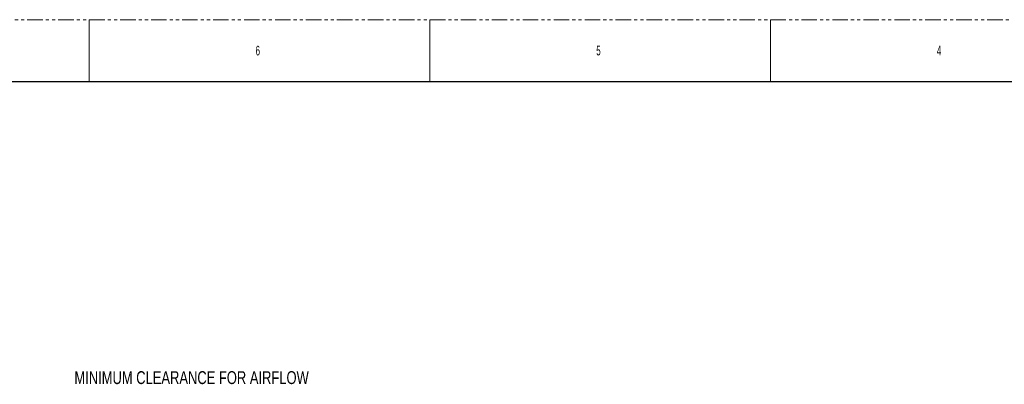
# Model space of a CAD drawing. Header units: millimetres. Extents: x 0 to 1118, y 0 to 864.
# Tile 12 of 156: x 251 to 655, y 714 to 864. Entities that reach past the tile are written whole.
import ezdxf

# ---------------------------------------------------------------- set-up
doc = ezdxf.new("R2010")
doc.units = ezdxf.units.MM
doc.linetypes.add('PHANTOM', pattern=[12.7, 6.35, -1.27, 1.27, -1.27, 1.27, -1.27])
doc.styles.add('SLDTEXTSTYLE0', font='TXT', dxfattribs={"width": 0.6})
doc.styles.add('SLDTEXTSTYLE1', font='TXT', dxfattribs={"width": 0.75})

msp = doc.modelspace()

# ---------------------------------------------------------------- linework, layer by layer
at = {"color": 7, "linetype": 'PHANTOM', "lineweight": 0}
msp.add_line((0, 863.6), (1117.6, 863.6), dxfattribs=at)
at = {"color": 7, "linetype": 'Continuous', "lineweight": 0}
for p, q in [((279.4, 863.6), (279.4, 838.2)), ((419.1, 863.6), (419.1, 838.2)), ((558.8, 863.6), (558.8, 838.2))]:
    msp.add_line(p, q, dxfattribs=at)
at = {"color": 7, "linetype": 'Continuous', "lineweight": 30}
msp.add_line((12.7, 838.2), (1104.9, 838.2), dxfattribs=at)

# ---------------------------------------------------------------- texts
at = {"color": 7, "linetype": 'Continuous', "lineweight": 0, "attachment_point": 1}
for s, insert, char_height, style in [('6', (347.66, 852.93), 3.97, 'SLDTEXTSTYLE0'), ('5', (487.36, 852.93), 3.97, 'SLDTEXTSTYLE0'), ('4', (627.06, 852.93), 3.97, 'SLDTEXTSTYLE0'), ('MINIMUM CLEARANCE FOR AIRFLOW', (273.32, 719.48), 5.2917, 'SLDTEXTSTYLE1')]:
    msp.add_mtext(s, dxfattribs=dict(at, insert=insert, char_height=char_height, style=style))

doc.saveas('drawing.dxf')
